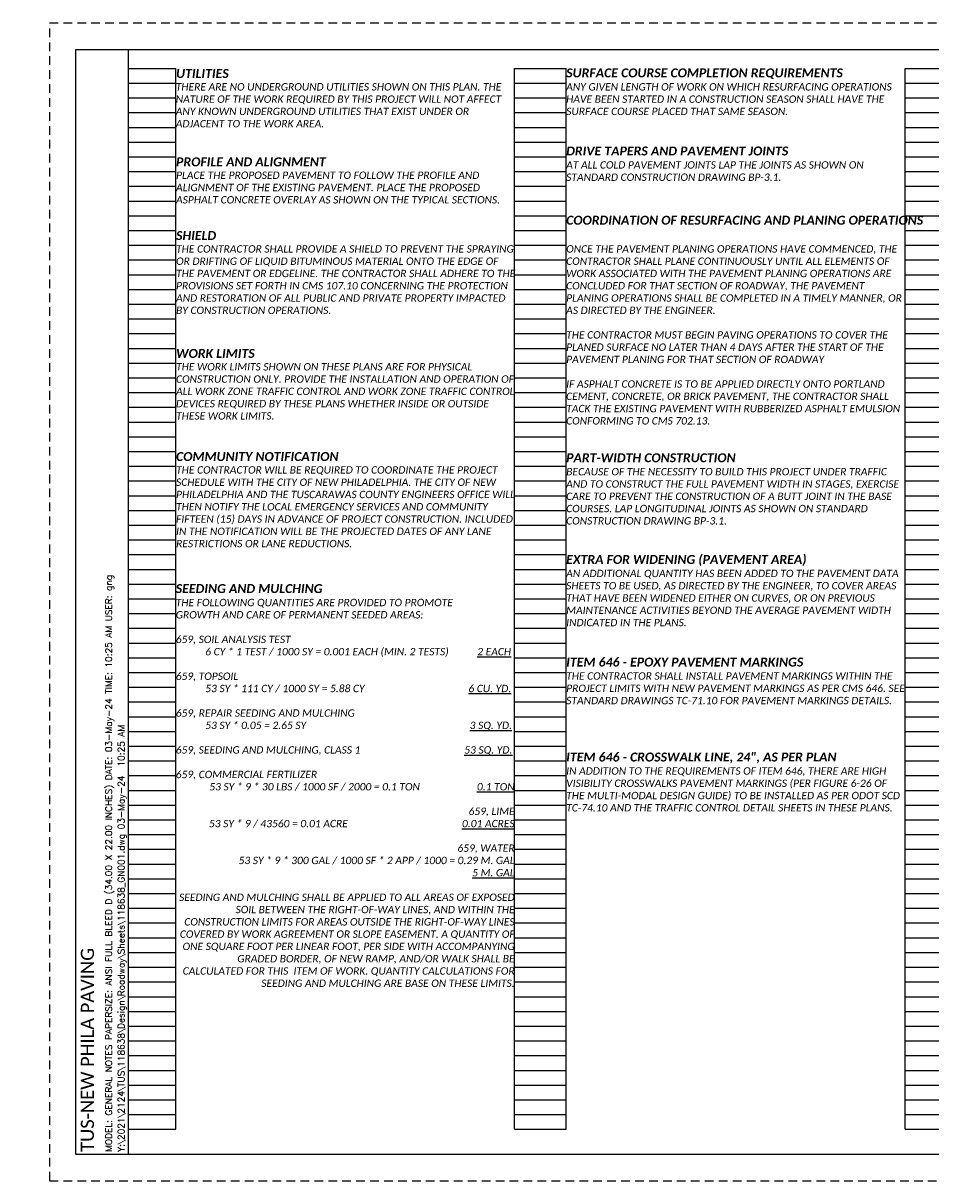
# Paper-space layout 'GenNote1' of a CAD drawing. Header units: feet. Extents: x -0.5 to 34, y 0 to 22.
# Tile 1 of 2: x -0.5 to 16.8, y 0 to 22. Entities that reach past the tile are written whole.
import ezdxf
from ezdxf.enums import TextEntityAlignment as Align

# ---------------------------------------------------------------- set-up
doc = ezdxf.new("R2010")
doc.units = ezdxf.units.FT
doc.header["$MEASUREMENT"] = 0
doc.linetypes.add('OhDOT_USTN3', pattern=[0.22, 0.165, -0.055])
for name, color, linetype in [('SH_Border', 7, 'Continuous'), ('SH_Cut_Line', 7, 'OhDOT_USTN3'), ('SH_Data', 7, 'Continuous'), ('SH_Hatch', 14, 'Continuous'), ('SH_Text', 7, 'Continuous'), ('SH_TextH', 4, 'Continuous'), ('SH_TextM', 7, 'Continuous')]:
    doc.layers.add(name, color=color, linetype=linetype)
doc.styles.add('DwgStamp', font='romans.shx')
doc.styles.add('Font 70-Main Title', font='calibri.ttf', dxfattribs={"width": 1.15, "height": 0.25})
doc.styles.add('Slanted Normal (0.14) Font 31', font='calibrii.ttf', dxfattribs={"height": 0.14})
doc.styles.add('Slanted Sub-Title (0.17) Font 31', font='calibrii.ttf', dxfattribs={"height": 0.17})
doc.styles.add('Straight Minimum (0.12) Font 30', font='calibri.ttf', dxfattribs={"height": 0.12})
doc.styles.add('Straight Sub-Title (0.17) Font 30', font='calibri.ttf', dxfattribs={"height": 0.17})
doc.styles.add('Straight-Normal', font='calibri.ttf', dxfattribs={"height": 0.14})
doc.styles.add('Straight-Sub Title', font='calibri.ttf', dxfattribs={"height": 0.17})

# ---------------------------------------------------------------- blocks, each defined once
blk = doc.blocks.new('4COL')
at = {"layer": 'Defpoints', "color": 3, "linetype": 'Continuous'}
for p, q in [((2, 0.98), (2, 21.14)), ((2, 21.14), (2.9, 21.14)), ((2.9, 0.98), (2.9, 21.14)), ((9.34, 0.98), (9.34, 21.14)), ((9.34, 21.14), (10.32, 21.14)), ((10.32, 0.98), (10.32, 21.14)), ((16.76, 0.98), (16.76, 21.14)), ((16.76, 21.14), (17.74, 21.14)), ((17.74, 0.98), (17.74, 21.14)), ((24.18, 0.98), (24.18, 21.14)), ((24.18, 21.14), (25.16, 21.14)), ((25.16, 0.98), (25.16, 21.14)), ((31.6, 0.98), (31.6, 21.14)), ((31.6, 21.14), (32.5, 21.14)), ((32.5, 0.98), (32.5, 21.14)), ((2, 20.86), (2.9, 20.86)), ((9.34, 20.86), (10.32, 20.86)), ((16.76, 20.86), (17.74, 20.86)), ((24.18, 20.86), (25.16, 20.86)), ((31.6, 20.86), (32.5, 20.86)), ((2, 20.58), (2.9, 20.58)), ((9.34, 20.58), (10.32, 20.58)), ((16.76, 20.58), (17.74, 20.58)), ((24.18, 20.58), (25.16, 20.58)), ((31.6, 20.58), (32.5, 20.58)), ((2, 20.3), (2.9, 20.3)), ((9.34, 20.3), (10.32, 20.3)), ((16.76, 20.3), (17.74, 20.3)), ((24.18, 20.3), (25.16, 20.3)), ((31.6, 20.3), (32.5, 20.3)), ((2, 20.02), (2.9, 20.02)), ((9.34, 20.02), (10.32, 20.02)), ((16.76, 20.02), (17.74, 20.02)), ((24.18, 20.02), (25.16, 20.02)), ((31.6, 20.02), (32.5, 20.02)), ((2, 19.74), (2.9, 19.74)), ((9.34, 19.74), (10.32, 19.74)), ((16.76, 19.74), (17.74, 19.74)), ((24.18, 19.74), (25.16, 19.74)), ((31.6, 19.74), (32.5, 19.74)), ((2, 19.46), (2.9, 19.46)), ((9.34, 19.46), (10.32, 19.46)), ((16.76, 19.46), (17.74, 19.46)), ((24.18, 19.46), (25.16, 19.46)), ((31.6, 19.46), (32.5, 19.46)), ((2, 19.18), (2.9, 19.18)), ((9.34, 19.18), (10.32, 19.18)), ((16.76, 19.18), (17.74, 19.18)), ((24.18, 19.18), (25.16, 19.18)), ((31.6, 19.18), (32.5, 19.18)), ((2, 18.9), (2.9, 18.9)), ((9.34, 18.9), (10.32, 18.9)), ((16.76, 18.9), (17.74, 18.9)), ((24.18, 18.9), (25.16, 18.9)), ((31.6, 18.9), (32.5, 18.9)), ((2, 18.62), (2.9, 18.62)), ((9.34, 18.62), (10.32, 18.62)), ((16.76, 18.62), (17.74, 18.62)), ((24.18, 18.62), (25.16, 18.62)), ((31.6, 18.62), (32.5, 18.62)), ((2, 18.34), (2.9, 18.34)), ((9.34, 18.34), (10.32, 18.34)), ((16.76, 18.34), (17.74, 18.34)), ((24.18, 18.34), (25.16, 18.34)), ((31.6, 18.34), (32.5, 18.34)), ((2, 18.06), (2.9, 18.06)), ((9.34, 18.06), (10.32, 18.06)), ((16.76, 18.06), (17.74, 18.06)), ((24.18, 18.06), (25.16, 18.06)), ((31.6, 18.06), (32.5, 18.06)), ((2, 17.78), (2.9, 17.78)), ((9.34, 17.78), (10.32, 17.78)), ((16.76, 17.78), (17.74, 17.78)), ((24.18, 17.78), (25.16, 17.78)), ((31.6, 17.78), (32.5, 17.78)), ((2, 17.5), (2.9, 17.5)), ((9.34, 17.5), (10.32, 17.5)), ((16.76, 17.5), (17.74, 17.5)), ((24.18, 17.5), (25.16, 17.5)), ((31.6, 17.5), (32.5, 17.5)), ((2, 17.22), (2.9, 17.22)), ((9.34, 17.22), (10.32, 17.22)), ((16.76, 17.22), (17.74, 17.22)), ((24.18, 17.22), (25.16, 17.22)), ((31.6, 17.22), (32.5, 17.22)), ((2, 16.94), (2.9, 16.94)), ((9.34, 16.94), (10.32, 16.94)), ((16.76, 16.94), (17.74, 16.94)), ((24.18, 16.94), (25.16, 16.94)), ((31.6, 16.94), (32.5, 16.94)), ((2, 16.66), (2.9, 16.66)), ((9.34, 16.66), (10.32, 16.66)), ((16.76, 16.66), (17.74, 16.66)), ((24.18, 16.66), (25.16, 16.66)), ((31.6, 16.66), (32.5, 16.66)), ((2, 16.38), (2.9, 16.38)), ((9.34, 16.38), (10.32, 16.38)), ((16.76, 16.38), (17.74, 16.38)), ((24.18, 16.38), (25.16, 16.38)), ((31.6, 16.38), (32.5, 16.38)), ((2, 16.1), (2.9, 16.1)), ((9.34, 16.1), (10.32, 16.1)), ((16.76, 16.1), (17.74, 16.1)), ((24.18, 16.1), (25.16, 16.1)), ((31.6, 16.1), (32.5, 16.1)), ((2, 15.82), (2.9, 15.82)), ((9.34, 15.82), (10.32, 15.82)), ((16.76, 15.82), (17.74, 15.82)), ((24.18, 15.82), (25.16, 15.82)), ((31.6, 15.82), (32.5, 15.82)), ((2, 15.54), (2.9, 15.54)), ((9.34, 15.54), (10.32, 15.54)), ((16.76, 15.54), (17.74, 15.54)), ((24.18, 15.54), (25.16, 15.54)), ((31.6, 15.54), (32.5, 15.54)), ((2, 15.26), (2.9, 15.26)), ((9.34, 15.26), (10.32, 15.26)), ((16.76, 15.26), (17.74, 15.26)), ((24.18, 15.26), (25.16, 15.26)), ((31.6, 15.26), (32.5, 15.26)), ((2, 14.98), (2.9, 14.98)), ((9.34, 14.98), (10.32, 14.98)), ((16.76, 14.98), (17.74, 14.98)), ((24.18, 14.98), (25.16, 14.98)), ((31.6, 14.98), (32.5, 14.98)), ((2, 14.7), (2.9, 14.7)), ((9.34, 14.7), (10.32, 14.7)), ((16.76, 14.7), (17.74, 14.7)), ((24.18, 14.7), (25.16, 14.7)), ((31.6, 14.7), (32.5, 14.7)), ((2, 14.42), (2.9, 14.42)), ((9.34, 14.42), (10.32, 14.42)), ((16.76, 14.42), (17.74, 14.42)), ((24.18, 14.42), (25.16, 14.42)), ((31.6, 14.42), (32.5, 14.42)), ((2, 14.14), (2.9, 14.14)), ((9.34, 14.14), (10.32, 14.14)), ((16.76, 14.14), (17.74, 14.14)), ((24.18, 14.14), (25.16, 14.14)), ((31.6, 14.14), (32.5, 14.14)), ((2, 13.86), (2.9, 13.86)), ((9.34, 13.86), (10.32, 13.86)), ((16.76, 13.86), (17.74, 13.86)), ((24.18, 13.86), (25.16, 13.86)), ((31.6, 13.86), (32.5, 13.86)), ((2, 13.58), (2.9, 13.58)), ((9.34, 13.58), (10.32, 13.58)), ((16.76, 13.58), (17.74, 13.58)), ((24.18, 13.58), (25.16, 13.58)), ((31.6, 13.58), (32.5, 13.58)), ((2, 13.3), (2.9, 13.3)), ((9.34, 13.3), (10.32, 13.3)), ((16.76, 13.3), (17.74, 13.3)), ((24.18, 13.3), (25.16, 13.3)), ((31.6, 13.3), (32.5, 13.3)), ((2, 13.02), (2.9, 13.02)), ((9.34, 13.02), (10.32, 13.02)), ((16.76, 13.02), (17.74, 13.02)), ((24.18, 13.02), (25.16, 13.02)), ((31.6, 13.02), (32.5, 13.02)), ((2, 12.74), (2.9, 12.74)), ((9.34, 12.74), (10.32, 12.74)), ((16.76, 12.74), (17.74, 12.74)), ((24.18, 12.74), (25.16, 12.74)), ((31.6, 12.74), (32.5, 12.74)), ((2, 12.46), (2.9, 12.46)), ((9.34, 12.46), (10.32, 12.46)), ((16.76, 12.46), (17.74, 12.46)), ((24.18, 12.46), (25.16, 12.46)), ((31.6, 12.46), (32.5, 12.46)), ((2, 12.18), (2.9, 12.18)), ((9.34, 12.18), (10.32, 12.18)), ((16.76, 12.18), (17.74, 12.18)), ((24.18, 12.18), (25.16, 12.18)), ((31.6, 12.18), (32.5, 12.18)), ((2, 11.9), (2.9, 11.9)), ((9.34, 11.9), (10.32, 11.9)), ((16.76, 11.9), (17.74, 11.9)), ((24.18, 11.9), (25.16, 11.9)), ((31.6, 11.9), (32.5, 11.9)), ((2, 11.62), (2.9, 11.62)), ((9.34, 11.62), (10.32, 11.62)), ((16.76, 11.62), (17.74, 11.62)), ((24.18, 11.62), (25.16, 11.62)), ((31.6, 11.62), (32.5, 11.62)), ((2, 11.34), (2.9, 11.34)), ((9.34, 11.34), (10.32, 11.34)), ((16.76, 11.34), (17.74, 11.34)), ((24.18, 11.34), (25.16, 11.34)), ((31.6, 11.34), (32.5, 11.34)), ((2, 11.06), (2.9, 11.06)), ((9.34, 11.06), (10.32, 11.06)), ((16.76, 11.06), (17.74, 11.06)), ((24.18, 11.06), (25.16, 11.06)), ((31.6, 11.06), (32.5, 11.06)), ((2, 10.78), (2.9, 10.78)), ((9.34, 10.78), (10.32, 10.78)), ((16.76, 10.78), (17.74, 10.78)), ((24.18, 10.78), (25.16, 10.78)), ((31.6, 10.78), (32.5, 10.78)), ((2, 10.5), (2.9, 10.5)), ((9.34, 10.5), (10.32, 10.5)), ((16.76, 10.5), (17.74, 10.5)), ((24.18, 10.5), (25.16, 10.5)), ((31.6, 10.5), (32.5, 10.5)), ((2, 10.22), (2.9, 10.22)), ((9.34, 10.22), (10.32, 10.22)), ((16.76, 10.22), (17.74, 10.22)), ((24.18, 10.22), (25.16, 10.22)), ((31.6, 10.22), (32.5, 10.22)), ((2, 9.94), (2.9, 9.94)), ((9.34, 9.94), (10.32, 9.94)), ((16.76, 9.94), (17.74, 9.94)), ((24.18, 9.94), (25.16, 9.94)), ((31.6, 9.94), (32.5, 9.94)), ((2, 9.66), (2.9, 9.66)), ((9.34, 9.66), (10.32, 9.66)), ((16.76, 9.66), (17.74, 9.66)), ((24.18, 9.66), (25.16, 9.66)), ((31.6, 9.66), (32.5, 9.66)), ((2, 9.38), (2.9, 9.38)), ((9.34, 9.38), (10.32, 9.38)), ((16.76, 9.38), (17.74, 9.38)), ((24.18, 9.38), (25.16, 9.38)), ((31.6, 9.38), (32.5, 9.38)), ((2, 9.1), (2.9, 9.1)), ((9.34, 9.1), (10.32, 9.1)), ((16.76, 9.1), (17.74, 9.1)), ((24.18, 9.1), (25.16, 9.1)), ((31.6, 9.1), (32.5, 9.1)), ((2, 8.82), (2.9, 8.82)), ((9.34, 8.82), (10.32, 8.82)), ((16.76, 8.82), (17.74, 8.82)), ((24.18, 8.82), (25.16, 8.82)), ((31.6, 8.82), (32.5, 8.82)), ((2, 8.54), (2.9, 8.54)), ((9.34, 8.54), (10.32, 8.54)), ((16.76, 8.54), (17.74, 8.54)), ((24.18, 8.54), (25.16, 8.54)), ((31.6, 8.54), (32.5, 8.54)), ((2, 8.26), (2.9, 8.26)), ((9.34, 8.26), (10.32, 8.26)), ((16.76, 8.26), (17.74, 8.26)), ((24.18, 8.26), (25.16, 8.26)), ((31.6, 8.26), (32.5, 8.26)), ((2, 7.98), (2.9, 7.98)), ((9.34, 7.98), (10.32, 7.98)), ((16.76, 7.98), (17.74, 7.98)), ((24.18, 7.98), (25.16, 7.98)), ((31.6, 7.98), (32.5, 7.98)), ((2, 7.7), (2.9, 7.7)), ((9.34, 7.7), (10.32, 7.7)), ((16.76, 7.7), (17.74, 7.7)), ((24.18, 7.7), (25.16, 7.7)), ((31.6, 7.7), (32.5, 7.7)), ((2, 7.42), (2.9, 7.42)), ((9.34, 7.42), (10.32, 7.42)), ((16.76, 7.42), (17.74, 7.42)), ((24.18, 7.42), (25.16, 7.42)), ((31.6, 7.42), (32.5, 7.42)), ((2, 7.14), (2.9, 7.14)), ((9.34, 7.14), (10.32, 7.14)), ((16.76, 7.14), (17.74, 7.14)), ((24.18, 7.14), (25.16, 7.14)), ((31.6, 7.14), (32.5, 7.14)), ((2, 6.86), (2.9, 6.86)), ((9.34, 6.86), (10.32, 6.86)), ((16.76, 6.86), (17.74, 6.86)), ((24.18, 6.86), (25.16, 6.86)), ((31.6, 6.86), (32.5, 6.86)), ((2, 6.58), (2.9, 6.58)), ((9.34, 6.58), (10.32, 6.58)), ((16.76, 6.58), (17.74, 6.58)), ((24.18, 6.58), (25.16, 6.58)), ((31.6, 6.58), (32.5, 6.58)), ((2, 6.3), (2.9, 6.3)), ((9.34, 6.3), (10.32, 6.3)), ((16.76, 6.3), (17.74, 6.3)), ((24.18, 6.3), (25.16, 6.3)), ((31.6, 6.3), (32.5, 6.3)), ((2, 6.02), (2.9, 6.02)), ((9.34, 6.02), (10.32, 6.02)), ((16.76, 6.02), (17.74, 6.02)), ((24.18, 6.02), (25.16, 6.02)), ((31.6, 6.02), (32.5, 6.02)), ((2, 5.74), (2.9, 5.74)), ((9.34, 5.74), (10.32, 5.74)), ((16.76, 5.74), (17.74, 5.74)), ((24.18, 5.74), (25.16, 5.74)), ((31.6, 5.74), (32.5, 5.74)), ((2, 5.46), (2.9, 5.46)), ((9.34, 5.46), (10.32, 5.46)), ((16.76, 5.46), (17.74, 5.46)), ((24.18, 5.46), (25.16, 5.46)), ((31.6, 5.46), (32.5, 5.46)), ((2, 5.18), (2.9, 5.18)), ((9.34, 5.18), (10.32, 5.18)), ((16.76, 5.18), (17.74, 5.18)), ((24.18, 5.18), (25.16, 5.18)), ((31.6, 5.18), (32.5, 5.18)), ((2, 4.9), (2.9, 4.9)), ((9.34, 4.9), (10.32, 4.9)), ((16.76, 4.9), (17.74, 4.9)), ((24.18, 4.9), (25.16, 4.9)), ((31.6, 4.9), (32.5, 4.9)), ((2, 4.62), (2.9, 4.62)), ((9.34, 4.62), (10.32, 4.62)), ((16.76, 4.62), (17.74, 4.62)), ((24.18, 4.62), (25.16, 4.62)), ((31.6, 4.62), (32.5, 4.62)), ((2, 4.34), (2.9, 4.34)), ((9.34, 4.34), (10.32, 4.34)), ((16.76, 4.34), (17.74, 4.34)), ((24.18, 4.34), (25.16, 4.34)), ((31.6, 4.34), (32.5, 4.34)), ((2, 4.06), (2.9, 4.06)), ((9.34, 4.06), (10.32, 4.06)), ((16.76, 4.06), (17.74, 4.06)), ((24.18, 4.06), (25.16, 4.06)), ((31.6, 4.06), (32.5, 4.06)), ((2, 3.78), (2.9, 3.78)), ((9.34, 3.78), (10.32, 3.78)), ((16.76, 3.78), (17.74, 3.78)), ((24.18, 3.78), (25.16, 3.78)), ((31.6, 3.78), (32.5, 3.78)), ((2, 3.5), (2.9, 3.5)), ((9.34, 3.5), (10.32, 3.5)), ((16.76, 3.5), (17.74, 3.5)), ((24.18, 3.5), (25.16, 3.5)), ((31.6, 3.5), (32.5, 3.5)), ((2, 3.22), (2.9, 3.22)), ((9.34, 3.22), (10.32, 3.22)), ((16.76, 3.22), (17.74, 3.22)), ((24.18, 3.22), (25.16, 3.22)), ((31.6, 3.22), (32.5, 3.22)), ((2, 2.94), (2.9, 2.94)), ((9.34, 2.94), (10.32, 2.94)), ((16.76, 2.94), (17.74, 2.94)), ((24.18, 2.94), (25.16, 2.94)), ((31.6, 2.94), (32.5, 2.94)), ((2, 2.66), (2.9, 2.66)), ((9.34, 2.66), (10.32, 2.66)), ((16.76, 2.66), (17.74, 2.66)), ((24.18, 2.66), (25.16, 2.66)), ((31.6, 2.66), (32.5, 2.66)), ((2, 2.38), (2.9, 2.38)), ((9.34, 2.38), (10.32, 2.38)), ((16.76, 2.38), (17.74, 2.38)), ((24.18, 2.38), (25.16, 2.38)), ((31.6, 2.38), (32.5, 2.38)), ((2, 2.1), (2.9, 2.1)), ((9.34, 2.1), (10.32, 2.1)), ((16.76, 2.1), (17.74, 2.1)), ((24.18, 2.1), (25.16, 2.1)), ((31.6, 2.1), (32.5, 2.1)), ((2, 1.82), (2.9, 1.82)), ((9.34, 1.82), (10.32, 1.82)), ((16.76, 1.82), (17.74, 1.82)), ((24.18, 1.82), (25.16, 1.82)), ((31.6, 1.82), (32.5, 1.82)), ((2, 1.54), (2.9, 1.54)), ((9.34, 1.54), (10.32, 1.54)), ((16.76, 1.54), (17.74, 1.54)), ((24.18, 1.54), (25.16, 1.54)), ((31.6, 1.54), (32.5, 1.54)), ((2, 1.26), (2.9, 1.26)), ((9.34, 1.26), (10.32, 1.26)), ((16.76, 1.26), (17.74, 1.26)), ((24.18, 1.26), (25.16, 1.26)), ((31.6, 1.26), (32.5, 1.26)), ((2, 0.98), (2.9, 0.98)), ((9.34, 0.98), (10.32, 0.98)), ((16.76, 0.98), (17.74, 0.98)), ((24.18, 0.98), (25.16, 0.98)), ((31.6, 0.98), (32.5, 0.98))]:
    blk.add_line(p, q, dxfattribs=at)
blk.add_point((0, 0), dxfattribs=at)
blk = doc.blocks.new('A$C1697e795')
at = {"layer": 'SH_Hatch'}
for points in [[(-0.1098, 0.0898, -0.0615), (-0.0881, 0.1507), (-0.0881, 0.1523, 0.014092), (-0.1171, 0.1465, 0.069705), (-0.2053, 0.1131, 0.105975), (-0.2716, 0.0557, 0.163104), (-0.29, 0.0008, 0.163049), (-0.2716, -0.0541, 0.105975), (-0.2053, -0.1115, 0.069705), (-0.1171, -0.145, 0.014089), (-0.0881, -0.1507, -0.061487), (-0.1098, -0.0898, -0.054987), (-0.1197, 0, -0.054987)], [(0.1108, 0.0898, 0.0615), (0.0891, 0.1507), (0.0891, 0.1523, -0.014092), (0.1182, 0.1465, -0.069705), (0.2063, 0.1131, -0.105975), (0.2727, 0.0557, -0.163104), (0.2911, 0.0008, -0.163049), (0.2727, -0.0541, -0.105975), (0.2063, -0.1115, -0.069705), (0.1182, -0.145, -0.014089), (0.0891, -0.1507, 0.061487), (0.1108, -0.0898, 0.054987), (0.1207, 0, 0.054987)], [(0.0015, -0.2566, 0.297692), (-0.1396, -0.2731, -0.180432), (0.0164, -0.3024, 0.32264), (0.179, -0.273, -0.20237)]]:
    blk.add_hatch(color=256, dxfattribs=at).paths.add_polyline_path(points)
at = {"layer": 'SH_TextM'}
for points in [[(0.1106, -0.0898, 0.054987), (0.1206, 0, 0.054987), (0.1106, 0.0898, 0.0688), (0.0854, 0.1575, 0.105699), (0.0418, 0.2087, 0.165247), (0.0004, 0.2228, 0.165247), (-0.0409, 0.2087, 0.105699), (-0.0845, 0.1575, 0.0688), (-0.1098, 0.0898, 0.054987), (-0.1197, 0, 0.054987), (-0.1098, -0.0898, 0.0688), (-0.0845, -0.1575, 0.105699), (-0.0409, -0.2087, 0.165247), (0.0004, -0.2228, 0.165247), (0.0418, -0.2087, 0.105699), (0.0854, -0.1575, 0.0688)], [(-0.2053, -0.1115, 0.069705), (-0.1171, -0.145, 0.055931), (-0.0006, -0.158, 0.055931), (0.1159, -0.145, 0.069705), (0.2041, -0.1115, 0.105975), (0.2705, -0.0541, 0.163076), (0.2889, 0.0008, 0.163076), (0.2705, 0.0557, 0.105975), (0.2041, 0.1131, 0.069705), (0.1159, 0.1465, 0.055931), (-0.0006, 0.1596, 0.055931), (-0.1171, 0.1465, 0.069705), (-0.2053, 0.1131, 0.105975), (-0.2716, 0.0557, 0.163076), (-0.29, 0.0008, 0.163076), (-0.2716, -0.0541, 0.105975)], [(0.0164, -0.3024, 0.180432), (-0.1396, -0.2731, -0.297692), (0.0015, -0.2566, 0.20237), (0.179, -0.273, -0.32264)]]:
    blk.add_lwpolyline(points, format="xyb", close=True, dxfattribs=at)
for points in [[(-0.0881, -0.2469), (-0.0881, 0.2529), (0.0891, 0.2529), (0.0891, -0.2828)], [(0.0891, -0.3157), (0.0891, -0.332), (-0.0881, -0.332), (-0.0881, -0.2701)]]:
    blk.add_lwpolyline(points, dxfattribs=at)
blk = doc.blocks.new('BLKWO_NEW')
at = {"layer": 'SH_Border', "linetype": 'Continuous', "flags": 128}
blk.add_lwpolyline([(0.5, 21.5), (33.5, 21.5), (33.5, 0.5), (0.5, 0.5), (0.5, 21.5)], close=True, dxfattribs=at)
for points in [[(1.5, 0.5), (1.5, 21.5)], [(32, 21.5), (32, 0.5)], [(32, 4.5), (33.5, 4.5)], [(32, 2.5), (33.5, 2.5)], [(32, 2), (33.5, 2)], [(32, 1.5), (33.5, 1.5)], [(32, 1), (33.5, 1)]]:
    blk.add_lwpolyline(points, dxfattribs=at)
at = {"layer": 'SH_Border'}
blk.add_lwpolyline([(32.75, 0.8), (32.75, 0.5)], dxfattribs=at)
at = {"layer": 'SH_Cut_Line', "color": 7, "linetype": 'OhDOT_USTN3', "flags": 128}
blk.add_lwpolyline([(0, 0), (34, 0), (34, 22), (0, 22), (0, 0)], close=True, dxfattribs=at)
at = {"layer": 'SH_Border', "xscale": 2.25, "yscale": 2.25, "zscale": 2.25}
blk.add_blockref('A$C1697e795', (32.744, 3.506), dxfattribs=at)
at = {"layer": 'SH_Data', "char_height": 0.12, "style": 'Straight Minimum (0.12) Font 30'}
for s, insert, width, attachment_point in [('DESIGN AGENCY', (32.124, 4.448), 1.94049, 1), ('DESIGNER', (32.078, 2.448), 1.0279, 1), ('REVIEWER', (32.75, 1.931), 1.0279, 2), ('PROJECT ID', (32.078, 1.447), 1.27835, 1), ('SHEET', (32.129, 0.957), 1.0279, 1), ('TOTAL', (32.862, 0.957), 1.0279, 1)]:
    blk.add_mtext(s, dxfattribs=dict(at, insert=insert, width=width, attachment_point=attachment_point))
at = {"layer": 'SH_Data', "style": 'Font 70-Main Title', "width": 1.15, "flags": 8}
blk.add_attdef('TITLEAREA2T', text='', height=0.25, rotation=90, dxfattribs=at).set_placement((32.75, 13), align=Align.MIDDLE_CENTER)
at = {"layer": 'SH_Data', "style": 'Straight-Sub Title'}
for tag, p in [('XXX', (32.75, 2)), ('XXX', (32.75, 1.5)), ('XXXXXX', (32.75, 1))]:
    blk.add_attdef(tag, text='', height=0.17, dxfattribs=at).set_placement(p, align=Align.BOTTOM_CENTER)
at = {"layer": 'SH_Data', "style": 'Straight Sub-Title (0.17) Font 30', "flags": 8}
blk.add_attdef('PROJECT', text='', height=0.25, rotation=90, dxfattribs=at).set_placement((0.721, 0.55), align=Align.MIDDLE_LEFT)

psp = doc.layouts.new('GenNote1')

# ---------------------------------------------------------------- block references
at = {"layer": 'SH_Border'}
ref = psp.add_blockref('BLKWO_NEW', (0, 0), dxfattribs=at)
ref.add_attrib('XXX', 'NWQ', dxfattribs={"layer": 'SH_Data', "height": 0.17, "style": 'Straight-Sub Title'}).set_placement((32.75, 1.5), align=Align.BOTTOM_CENTER)
ref.add_attrib('SHEETTOTAL', '25', dxfattribs={"layer": 'SH_Data', "height": 0.14, "style": 'Straight-Normal'}).set_placement((33.125, 0.549), align=Align.BOTTOM_CENTER)
ref.add_attrib('SHEETNO', 'P.02', dxfattribs={"layer": 'SH_Data', "height": 0.14, "style": 'Straight-Normal'}).set_placement((32.375, 0.551), align=Align.BOTTOM_CENTER)
ref.add_attrib('XXXXXX', '118638', dxfattribs={"layer": 'SH_Data', "height": 0.17, "style": 'Straight-Sub Title'}).set_placement((32.75, 1), align=Align.BOTTOM_CENTER)
ref.add_attrib('TITLEAREA2T', 'GENERAL NOTES', dxfattribs={"layer": 'SH_Data', "height": 0.25, "rotation": 90, "style": 'Font 70-Main Title', "width": 1.15}).set_placement((32.75, 13), align=Align.MIDDLE_CENTER)
ref.add_attrib('XXX', 'GNG', dxfattribs={"layer": 'SH_Data', "height": 0.17, "style": 'Straight-Sub Title'}).set_placement((32.75, 2), align=Align.BOTTOM_CENTER)
ref.add_attrib('PROJECT', 'TUS-NEW PHILA PAVING', dxfattribs={"layer": 'SH_Data', "height": 0.25, "rotation": 90, "style": 'Straight Sub-Title (0.17) Font 30'}).set_placement((0.721, 0.55), align=Align.MIDDLE_LEFT)
at = {"layer": 'SH_Text'}
psp.add_blockref('4COL', (-0.5, 0), dxfattribs=at)

# ---------------------------------------------------------------- texts
at = {"layer": 'SH_Border', "char_height": 0.17, "attachment_point": 1, "style": 'Slanted Sub-Title (0.17) Font 31'}
for s, insert, width in [('{\\fCalibri|b1|i1|c0|p34;\\C4;UTILITIES}', (2.406, 21.129), 6.44), ('{\\fCalibri|b1|i1|c0|p34;\\C4;SURFACE COURSE COMPLETION REQUIREMENTS}', (9.82, 21.14), 6.44), ('{\\fCalibri|b1|i1|c0|p34;\\C4;DRIVE TAPERS AND PAVEMENT JOINTS}', (9.82, 19.656), 6.44), ('{\\fCalibri|b1|i1|c0|p34;\\C4;PROFILE AND ALIGNMENT }', (2.406, 19.449), 6.44), ('{\\fCalibri|b1|i1|c0|p34;\\C4;COORDINATION OF RESURFACING AND PLANING OPERATIONS}', (9.82, 18.34), 6.44), ('\\pxt20;{\\fCalibri|b1|i1|c0|p34;\\C4;SHIELD}', (2.406, 18.049), 6.44), ('{\\fCalibri|b1|i1|c0|p34;\\C4;WORK LIMITS}', (2.406, 15.809), 6.44), ('\\pxt16;{\\fCalibri|b1|i1|c0|p34;\\C4;COMMUNITY NOTIFICATION}', (2.406, 13.849), 6.44), ('{\\fCalibri|b1|i1|c0|p34;\\C4;PART-WIDTH CONSTRUCTION}', (9.82, 13.826), 6.44), ('{\\fCalibri|b1|i1|c0|p34;\\C4;EXTRA FOR WIDENING (PAVEMENT AREA)}', (9.82, 11.893), 6.44), ('{\\fCalibri|b1|i1|c0|p34;\\C4;ITEM 646 - CROSSWALK LINE, 24", AS PER PLAN}', (9.82, 8.139), 6.43343)]:
    psp.add_mtext(s, dxfattribs=dict(at, insert=insert, width=width))
at = {"layer": 'SH_Data', "linetype": 'Continuous', "style": 'DwgStamp'}
for s, p in [('MODEL: GENERAL NOTES PAPERSIZE: ANSI FULL BLEED D (34.00 X 22.00 INCHES) DATE: 03-May-24 TIME: 10:25 AM USER: gng', (1.188, 0.55)), ('Y:\\2021\\2124\\TUS\\118638\\Design\\Roadway\\Sheets\\118638_GN001.dwg 03-May-24  10:25 AM', (1.425, 0.55))]:
    psp.add_text(s, height=0.125, rotation=90, dxfattribs=at).set_placement(p)
at = {"layer": 'SH_Text', "char_height": 0.14, "width": 6.44, "attachment_point": 1, "style": 'Slanted Normal (0.14) Font 31'}
for s, insert in [('THERE ARE NO UNDERGROUND UTILITIES SHOWN ON THIS PLAN. THE NATURE OF THE WORK REQUIRED BY THIS PROJECT WILL NOT AFFECT ANY KNOWN UNDERGROUND UTILITIES THAT EXIST UNDER OR ADJACENT TO THE WORK AREA.', (2.4, 20.86)), ('ANY GIVEN LENGTH OF WORK ON WHICH RESURFACING OPERATIONS HAVE BEEN STARTED IN A CONSTRUCTION SEASON SHALL HAVE THE SURFACE COURSE PLACED THAT SAME SEASON.', (9.82, 20.86)), ('AT ALL COLD PAVEMENT JOINTS LAP THE JOINTS AS SHOWN ON STANDARD CONSTRUCTION DRAWING BP-3.1.', (9.82, 19.376)), ('PLACE THE PROPOSED PAVEMENT TO FOLLOW THE PROFILE AND ALIGNMENT OF THE EXISTING PAVEMENT. PLACE THE PROPOSED ASPHALT CONCRETE OVERLAY AS SHOWN ON THE TYPICAL SECTIONS.', (2.406, 19.18)), ('THE CONTRACTOR SHALL PROVIDE A SHIELD TO PREVENT THE SPRAYING OR DRIFTING OF LIQUID BITUMINOUS MATERIAL ONTO THE EDGE OF THE PAVEMENT OR EDGELINE. THE CONTRACTOR SHALL ADHERE TO THE PROVISIONS SET FORTH IN CMS 107.10 CONCERNING THE PROTECTION AND RESTORATION OF ALL PUBLIC AND PRIVATE PROPERTY IMPACTED BY CONSTRUCTION OPERATIONS.  ', (2.406, 17.78)), ('ONCE THE PAVEMENT PLANING OPERATIONS HAVE COMMENCED, THE CONTRACTOR SHALL PLANE CONTINUOUSLY UNTIL ALL ELEMENTS OF WORK ASSOCIATED WITH THE PAVEMENT PLANING OPERATIONS ARE CONCLUDED FOR THAT SECTION OF ROADWAY, THE PAVEMENT PLANING OPERATIONS SHALL BE COMPLETED IN A TIMELY MANNER, OR AS DIRECTED BY THE ENGINEER.\\P\\PTHE CONTRACTOR MUST BEGIN PAVING OPERATIONS TO COVER THE PLANED SURFACE NO LATER THAN 4 DAYS AFTER THE START OF THE PAVEMENT PLANING FOR THAT SECTION OF ROADWAY\\P\\PIF ASPHALT CONCRETE IS TO BE APPLIED DIRECTLY ONTO PORTLAND CEMENT, CONCRETE, OR BRICK PAVEMENT, THE CONTRACTOR SHALL TACK THE EXISTING PAVEMENT WITH RUBBERIZED ASPHALT EMULSION CONFORMING TO CMS 702.13. ', (9.82, 17.78)), ('THE WORK LIMITS SHOWN ON THESE PLANS ARE FOR PHYSICAL CONSTRUCTION ONLY. PROVIDE THE INSTALLATION AND OPERATION OF ALL WORK ZONE TRAFFIC CONTROL AND WORK ZONE TRAFFIC CONTROL DEVICES REQUIRED BY THESE PLANS WHETHER INSIDE OR OUTSIDE THESE WORK LIMITS.', (2.406, 15.54)), ('THE CONTRACTOR WILL BE REQUIRED TO COORDINATE THE PROJECT SCHEDULE WITH THE CITY OF NEW PHILADELPHIA. THE CITY OF NEW PHILADELPHIA AND THE TUSCARAWAS COUNTY ENGINEERS OFFICE WILL THEN NOTIFY THE LOCAL EMERGENCY SERVICES AND COMMUNITY FIFTEEN (15) DAYS IN ADVANCE OF PROJECT CONSTRUCTION. INCLUDED IN THE NOTIFICATION WILL BE THE PROJECTED DATES OF ANY LANE RESTRICTIONS OR LANE REDUCTIONS.', (2.406, 13.58)), ('BECAUSE OF THE NECESSITY TO BUILD THIS PROJECT UNDER TRAFFIC AND TO CONSTRUCT THE FULL PAVEMENT WIDTH IN STAGES, EXERCISE CARE TO PREVENT THE CONSTRUCTION OF A BUTT JOINT IN THE BASE COURSES. LAP LONGITUDINAL JOINTS AS SHOWN ON STANDARD CONSTRUCTION DRAWING BP-3.1.', (9.82, 13.546)), ('AN ADDITIONAL QUANTITY HAS BEEN ADDED TO THE PAVEMENT DATA SHEETS TO BE USED, AS DIRECTED BY THE ENGINEER, TO COVER AREAS THAT HAVE BEEN WIDENED EITHER ON CURVES, OR ON PREVIOUS MAINTENANCE ACTIVITIES BEYOND THE AVERAGE PAVEMENT WIDTH INDICATED IN THE PLANS.', (9.82, 11.613)), ('THE FOLLOWING QUANTITIES ARE PROVIDED TO PROMOTE\\PGROWTH AND CARE OF PERMANENT SEEDED AREAS:\\P\\P659, SOIL ANALYSIS TEST \\P^I6 CY * 1 TEST / 1000 SY = 0.001 EACH (MIN. 2 TESTS)           {\\L2 EACH\\P}\\P659, TOPSOIL \\P^I53 SY * 111 CY / 1000 SY = 5.88 CY                                        {\\L6 CU. YD.\\P\\P}659, REPAIR SEEDING AND MULCHING\\P^I53 SY * 0.05 = 2.65 SY                                                               {\\L3 SQ. YD.\\P}\\P659, SEEDING AND MULCHING, CLASS 1                                        {\\L53 SQ. YD.\\P}\\P659, COMMERCIAL FERTILIZER  \\P\\pxqr;53 SY * 9 * 30 LBS / 1000 SF / 2000 = 0.1 TON                      {\\L0.1 TON\\P\\pq*;}\\P659, LIME  {\\L\\P}^I53 SY * 9 / 43560 = 0.01 ACRE                                            {\\L0.01 ACRES}\\P\\P659, WATER  \\P^I53 SY * 9 * 300 GAL / 1000 SF * 2 APP / 1000 = 0.29 M. GAL\\P^I^I^I^I^I^I                                             {\\L5 M. GAL}\\P\\PSEEDING AND MULCHING SHALL BE APPLIED TO ALL AREAS OF EXPOSED SOIL BETWEEN THE RIGHT-OF-WAY LINES, AND WITHIN THE CONSTRUCTION LIMITS FOR AREAS OUTSIDE THE RIGHT-OF-WAY LINES COVERED BY WORK AGREEMENT OR SLOPE EASEMENT. A QUANTITY OF ONE SQUARE FOOT PER LINEAR FOOT, PER SIDE WITH ACCOMPANYING GRADED BORDER, OF NEW RAMP, AND/OR WALK SHALL BE CALCULATED FOR THIS  ITEM OF WORK. QUANTITY CALCULATIONS FOR SEEDING AND MULCHING ARE BASE ON THESE LIMITS.', (2.4, 11.06)), ('THE CONTRACTOR SHALL INSTALL PAVEMENT MARKINGS WITHIN THE PROJECT LIMITS WITH NEW PAVEMENT MARKINGS AS PER CMS 646. SEE STANDARD DRAWINGS TC-71.10 FOR PAVEMENT MARKINGS DETAILS.', (9.82, 9.664)), ('IN ADDITION TO THE REQUIREMENTS OF ITEM 646, THERE ARE HIGH VISIBILITY CROSSWALKS PAVEMENT MARKINGS (PER FIGURE 6-26 OF THE MULTI-MODAL DESIGN GUIDE) TO BE INSTALLED AS PER ODOT SCD TC-74.10 AND THE TRAFFIC CONTROL DETAIL SHEETS IN THESE PLANS.', (9.82, 7.859))]:
    psp.add_mtext(s, dxfattribs=dict(at, insert=insert))
at = {"layer": 'SH_TextH', "char_height": 0.17, "width": 6.44, "attachment_point": 1, "style": 'Slanted Sub-Title (0.17) Font 31'}
for s, insert in [('{\\fCalibri|b1|i1|c0|p34;\\C4;SEEDING AND MULCHING}', (2.4, 11.34)), ('{\\fCalibri|b1|i1|c0|p34;\\C4;ITEM 646 - EPOXY PAVEMENT MARKINGS}', (9.82, 9.944))]:
    psp.add_mtext(s, dxfattribs=dict(at, insert=insert))

doc.saveas('drawing.dxf')
